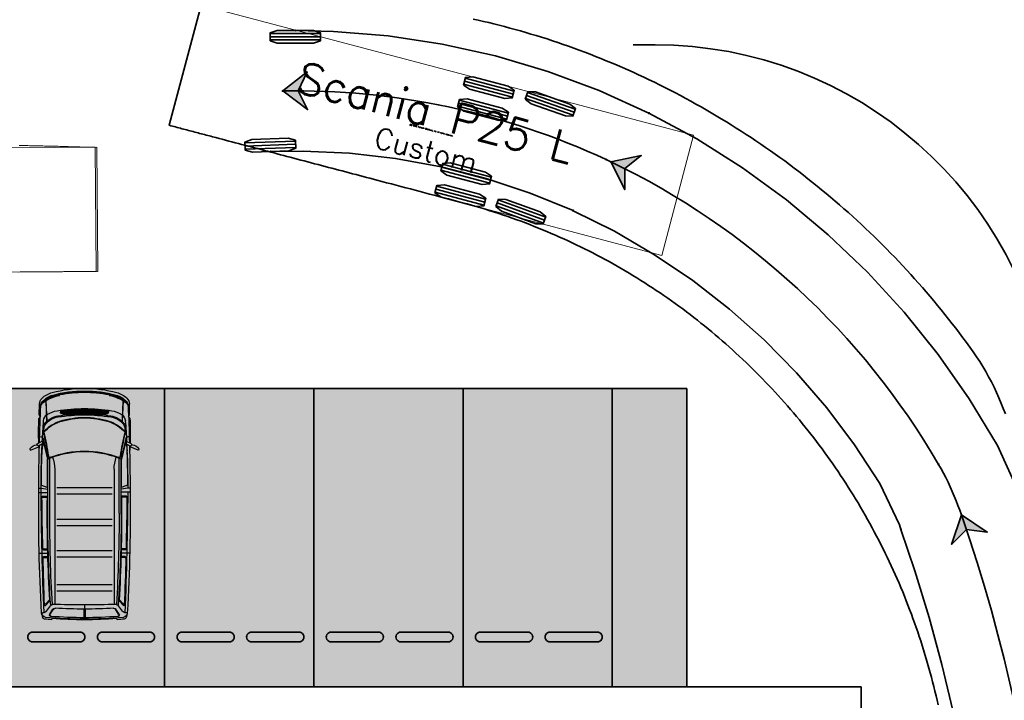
# Model space of a CAD drawing. Header units: metres. Extents: x -173 to 224, y -225 to 46.
# Tile 39 of 42: x 58 to 78, y 11 to 25. Entities that reach past the tile are written whole.
import ezdxf
from ezdxf import colors
from ezdxf.entities.mleader import LeaderData, LeaderLine
from ezdxf.enums import TextEntityAlignment as Align
from ezdxf.math import Vec2, Vec3

# ---------------------------------------------------------------- set-up
doc = ezdxf.new("R2010")
doc.units = ezdxf.units.M
doc.layers.get('0').update_dxf_attribs({"lineweight": 25})
doc.layers.get('Defpoints').update_dxf_attribs({"color": 40, "lineweight": 25})
for name, color, linetype, lineweight in [('N-WE-VH-KANTVERHARDING-G', 210, 'Continuous', 35), ('X-XX-AL-AANKLEDING-S', 7, 'Continuous', 25), ('X-XX-AL-M', 7, 'Continuous', 18), ('X-XX-AL-M-250', 7, 'Continuous', 18), ('X-XX-AL-T25', 7, 'Continuous', 25)]:
    doc.layers.add(name, color=color, linetype=linetype, lineweight=lineweight)
doc.styles.add('NLCS-ISO-M250-T25', font='NLCS-ISO.ttf', dxfattribs={"height": 0.625})
doc.styles.add('TSText', font='Simplex.shx')
doc.dimstyles.new('NLCS-M250-T25-PIJL_L2_H4', dxfattribs={"dimscale": 0.25, "dimtxt": 2.5, "dimasz": 2.5, "dimexe": 2, "dimexo": 2, "dimgap": 0.7, "dimtad": 1, "dimzin": 0, "dimdsep": 46, "dimtxsty": 'NLCS-ISO-M250-T25', "dimcen": 0, "dimdle": 2, "dimclrd": 256, "dimclre": 256, "dimclrt": 256, "dimadec": 4, "dimazin": 0, "dimtfac": 1, "dimtdec": 3, "dimtofl": 0, "dimtmove": 0, "dimatfit": 3, "dimfxl": 2, "dimfxlon": 1, "dimtfillclr": 256, "dimtolj": 1, "dimtzin": 0, "dimlwd": -1, "dimlwe": -1, "dimarcsym": 0})

# ---------------------------------------------------------------- blocks, each defined once
blk = doc.blocks.new('*D84')
at = {"layer": 'Defpoints', "color": 0, "transparency": 16777216}
for p in [(44.108, 28.323), (44.108, -26.654), (87.42, -26.654)]:
    blk.add_point(p, dxfattribs=at)
at = {"layer": 'X-XX-AL-M', "transparency": 16777216}
for p, q in [((86.92, 28.323), (87.92, 28.323)), ((87.42, 27.698), (87.42, -26.029)), ((86.92, -26.654), (87.92, -26.654))]:
    blk.add_line(p, q, dxfattribs=at)
for points in [[(87.316, 27.698), (87.524, 27.698), (87.42, 28.323)], [(87.316, -26.029), (87.524, -26.029), (87.42, -26.654)]]:
    blk.add_solid(points, dxfattribs=at)
at = {"layer": 'X-XX-AL-M', "transparency": 16777216, "insert": (86.932, 0.834), "char_height": 0.625, "attachment_point": 5, "rotation": 90, "style": 'NLCS-ISO-M250-T25'}
blk.add_mtext('\\A1;54.98', dxfattribs=at)
blk = doc.blocks.new('*U247')
at = {"layer": 'N-WE-VH-KANTVERHARDING-G', "color": 2, "linetype": 'Continuous', "lineweight": 0, "ltscale": 0.3048, "transparency": 33554687}
blk.add_circle((0, 0), 0.0127, dxfattribs=at)
blk = doc.blocks.new('*U250')
at = {"layer": 'N-WE-VH-KANTVERHARDING-G', "color": 2, "linetype": 'Continuous', "lineweight": 0, "ltscale": 0.3048, "transparency": 33554687}
blk.add_circle((0, 0), 0.0127, dxfattribs=at)
blk = doc.blocks.new('*U251')
at = {"layer": 'N-WE-VH-KANTVERHARDING-G', "color": 2, "linetype": 'Continuous', "lineweight": 0, "ltscale": 0.3048, "transparency": 33554687}
blk.add_circle((0, 0), 0.0127, dxfattribs=at)
blk = doc.blocks.new('*U253')
at = {"layer": 'N-WE-VH-KANTVERHARDING-G', "color": 2, "linetype": 'Continuous', "lineweight": 0, "ltscale": 0.3048, "transparency": 33554687}
blk.add_circle((0, 0), 0.0127, dxfattribs=at)
blk = doc.blocks.new('*U254')
at = {"layer": 'N-WE-VH-KANTVERHARDING-G', "color": 2, "linetype": 'Continuous', "lineweight": 0, "ltscale": 0.3048, "transparency": 33554687}
blk.add_circle((0, 0), 0.0127, dxfattribs=at)
blk = doc.blocks.new('*U255')
at = {"layer": 'N-WE-VH-KANTVERHARDING-G', "color": 2, "linetype": 'Continuous', "lineweight": 0, "ltscale": 0.3048, "transparency": 33554687}
blk.add_circle((0, 0), 0.0127, dxfattribs=at)
blk = doc.blocks.new('*U256')
at = {"layer": 'N-WE-VH-KANTVERHARDING-G', "color": 2, "linetype": 'Continuous', "lineweight": 0, "ltscale": 0.3048, "transparency": 33554687}
blk.add_circle((0, 0), 0.0127, dxfattribs=at)
blk = doc.blocks.new('*U257')
at = {"layer": 'N-WE-VH-KANTVERHARDING-G', "color": 2, "linetype": 'Continuous', "lineweight": 0, "ltscale": 0.3048, "transparency": 33554687}
blk.add_circle((0, 0), 0.0127, dxfattribs=at)
blk = doc.blocks.new('*U258')
at = {"layer": 'N-WE-VH-KANTVERHARDING-G', "color": 3, "linetype": 'Continuous', "ltscale": 0.3048, "transparency": 33554687, "flags": 128}
for points in [[(71.903, 18.242), (71.833, 18.303), (71.763, 18.363), (71.692, 18.424), (71.621, 18.483), (71.55, 18.542), (71.478, 18.601), (71.406, 18.659), (71.333, 18.717), (71.26, 18.774), (71.187, 18.83), (71.113, 18.886), (71.039, 18.942), (70.964, 18.997), (70.889, 19.051), (70.814, 19.105), (70.738, 19.159), (70.662, 19.211), (70.585, 19.264), (70.508, 19.316), (70.431, 19.367), (70.353, 19.417), (70.275, 19.468), (70.197, 19.517), (70.118, 19.566), (70.039, 19.615), (69.96, 19.663), (69.88, 19.71), (69.8, 19.757), (69.72, 19.803), (69.639, 19.849), (69.558, 19.894), (69.477, 19.938), (69.395, 19.982), (69.314, 20.025), (69.232, 20.068), (69.149, 20.11), (69.066, 20.152), (68.984, 20.193), (68.9, 20.233), (68.817, 20.273), (68.733, 20.312), (68.649, 20.35), (68.564, 20.389), (68.48, 20.426), (68.394, 20.463), (68.309, 20.499), (68.223, 20.535), (68.137, 20.57), (68.051, 20.604), (67.964, 20.638), (67.876, 20.672), (67.789, 20.705), (67.701, 20.737), (67.612, 20.769), (67.523, 20.8), (67.434, 20.831), (67.344, 20.861), (67.254, 20.89), (67.163, 20.919), (67.072, 20.947), (66.981, 20.975), (66.889, 21.002), (66.796, 21.028), (66.703, 21.054), (66.61, 21.079), (66.516, 21.104), (66.422, 21.129), (66.328, 21.154), (66.234, 21.179), (66.139, 21.204), (66.044, 21.229), (65.949, 21.254), (65.854, 21.279), (65.759, 21.304), (65.663, 21.33), (65.567, 21.355), (65.471, 21.38), (65.375, 21.406), (65.278, 21.431), (65.182, 21.457), (65.085, 21.482), (64.988, 21.508), (64.89, 21.534), (64.821, 21.552), (64.751, 21.57), (64.682, 21.589), (64.612, 21.607), (64.543, 21.625), (64.474, 21.644), (64.404, 21.662), (64.335, 21.68), (64.265, 21.699), (64.196, 21.717), (64.126, 21.735), (64.057, 21.754), (63.987, 21.772), (63.918, 21.79), (63.848, 21.809), (63.779, 21.827), (63.709, 21.846), (63.639, 21.864), (63.57, 21.882), (63.5, 21.901), (63.43, 21.919), (63.36, 21.938), (63.291, 21.956), (63.221, 21.975), (63.151, 21.993), (63.081, 22.011), (63.018, 22.028), (62.953, 22.045), (62.888, 22.062), (62.823, 22.08), (62.758, 22.097), (62.693, 22.114), (62.628, 22.131), (62.563, 22.148), (62.497, 22.166), (62.432, 22.183), (62.367, 22.2), (62.302, 22.217), (62.237, 22.234), (62.172, 22.251), (62.107, 22.269), (62.043, 22.286), (61.978, 22.303), (61.913, 22.32), (61.848, 22.337), (61.783, 22.354), (61.718, 22.371), (61.653, 22.389), (61.621, 22.397), (61.588, 22.406), (61.555, 22.414), (61.523, 22.423), (61.49, 22.432), (61.458, 22.44), (61.425, 22.449), (61.393, 22.457), (61.36, 22.466), (61.328, 22.474), (61.295, 22.483), (61.263, 22.492), (61.231, 22.5), (61.198, 22.509), (61.166, 22.517), (61.134, 22.526), (61.101, 22.534), (61.069, 22.543), (61.037, 22.551), (61.005, 22.56), (60.973, 22.568), (60.941, 22.577), (60.909, 22.585), (60.877, 22.594), (60.845, 22.602), (60.813, 22.61), (60.781, 22.619), (60.749, 22.627), (60.717, 22.636), (61.356, 25.053)], [(66.824, 24.773), (66.929, 24.749), (67.034, 24.725), (67.139, 24.7), (67.244, 24.674), (67.35, 24.648), (67.456, 24.62), (67.562, 24.592), (67.668, 24.563), (67.775, 24.534), (67.882, 24.503), (67.989, 24.471), (68.096, 24.439), (68.203, 24.406), (68.311, 24.372), (68.419, 24.337), (68.527, 24.301), (68.635, 24.264), (68.744, 24.227), (68.852, 24.188), (68.96, 24.147), (69.069, 24.107), (69.177, 24.065), (69.285, 24.022), (69.394, 23.979), (69.502, 23.935), (69.61, 23.889), (69.718, 23.844), (69.826, 23.797), (69.934, 23.749), (70.041, 23.701), (70.149, 23.652), (70.256, 23.602), (70.362, 23.551), (70.469, 23.5), (70.575, 23.448), (70.68, 23.395), (70.786, 23.341), (70.891, 23.287), (70.995, 23.232), (71.099, 23.176), (71.203, 23.12), (71.306, 23.063), (71.409, 23.005), (71.511, 22.946), (71.613, 22.887), (71.714, 22.827), (71.815, 22.767), (71.916, 22.706), (72.016, 22.644), (72.116, 22.581), (72.215, 22.518), (72.314, 22.454), (72.412, 22.389), (72.51, 22.324), (72.608, 22.258), (72.705, 22.191), (72.802, 22.124), (72.898, 22.056), (72.993, 21.987), (73.089, 21.918), (73.183, 21.848), (73.278, 21.777), (73.371, 21.706), (73.465, 21.634), (73.557, 21.561), (73.649, 21.488), (73.741, 21.414), (73.832, 21.34), (73.923, 21.265), (74.013, 21.189), (74.103, 21.113), (74.192, 21.036), (74.281, 20.958), (74.369, 20.88), (74.456, 20.801), (74.543, 20.722), (74.63, 20.642), (74.716, 20.561), (74.801, 20.48), (74.886, 20.398), (74.97, 20.316), (75.053, 20.233), (75.137, 20.15), (75.219, 20.065), (75.301, 19.981), (75.382, 19.896), (75.463, 19.81), (75.543, 19.724), (75.622, 19.637), (75.701, 19.549), (75.78, 19.461), (75.857, 19.373), (75.934, 19.284), (76.011, 19.194), (76.087, 19.104), (76.162, 19.014), (76.237, 18.922), (76.311, 18.831), (76.384, 18.739), (76.457, 18.646), (76.529, 18.553), (76.6, 18.459), (76.671, 18.365), (76.741, 18.271), (76.81, 18.175), (76.879, 18.08), (76.946, 17.983), (77.01, 17.884), (77.072, 17.784), (77.132, 17.682), (77.189, 17.579), (77.245, 17.475), (77.297, 17.369), (77.347, 17.262), (77.395, 17.153), (77.441, 17.044), (77.483, 16.939), (77.526, 16.834)], [(76.175, 10.981), (76.153, 11.073), (76.131, 11.166), (76.109, 11.259), (76.086, 11.352), (76.062, 11.444), (76.038, 11.536), (76.014, 11.628), (75.988, 11.72), (75.962, 11.812), (75.936, 11.904), (75.909, 11.995), (75.881, 12.086), (75.852, 12.177), (75.823, 12.268), (75.793, 12.359), (75.763, 12.449), (75.732, 12.539), (75.7, 12.629), (75.668, 12.719), (75.635, 12.808), (75.601, 12.898), (75.567, 12.987), (75.532, 13.075), (75.497, 13.164), (75.461, 13.252), (75.424, 13.34), (75.387, 13.428), (75.349, 13.516), (75.31, 13.603), (75.271, 13.69), (75.231, 13.777), (75.191, 13.863), (75.15, 13.949), (75.108, 14.035), (75.066, 14.121), (75.023, 14.206), (74.98, 14.291), (74.936, 14.376), (74.891, 14.46), (74.846, 14.544), (74.8, 14.628), (74.754, 14.712), (74.707, 14.795), (74.659, 14.877), (74.611, 14.96), (74.563, 15.042), (74.513, 15.124), (74.463, 15.205), (74.414, 15.284), (74.365, 15.362), (74.315, 15.44), (74.264, 15.518), (74.213, 15.595), (74.162, 15.672), (74.109, 15.749), (74.057, 15.825), (74.003, 15.901), (73.95, 15.977), (73.895, 16.052), (73.841, 16.127), (73.785, 16.201), (73.73, 16.275), (73.673, 16.349), (73.616, 16.422), (73.559, 16.495), (73.501, 16.567), (73.443, 16.64), (73.384, 16.711), (73.325, 16.783), (73.265, 16.853), (73.205, 16.924), (73.144, 16.994), (73.083, 17.064), (73.021, 17.133), (72.959, 17.202), (72.897, 17.27), (72.834, 17.338), (72.77, 17.405), (72.706, 17.472), (72.641, 17.539), (72.577, 17.605), (72.511, 17.671), (72.445, 17.736), (72.379, 17.801), (72.312, 17.865), (72.245, 17.929), (72.177, 17.993), (72.109, 18.056), (72.041, 18.118), (71.972, 18.18), (71.903, 18.242)]]:
    blk.add_lwpolyline(points, dxfattribs=at)
blk = doc.blocks.new('*U262')
at = {"layer": 'N-WE-VH-KANTVERHARDING-G', "color": 254, "linetype": 'Continuous', "lineweight": 0, "ltscale": 0.3048, "transparency": 33554687}
blk.add_lwpolyline([(0, 1.25), (-10.24, 1.25), (-10.24, -1.25), (0, -1.25), (0, 1.25), (0, 1.25)], close=True, dxfattribs=at)
blk = doc.blocks.new('*U261')
at = {"layer": 'N-WE-VH-KANTVERHARDING-G', "color": 2, "linetype": 'Continuous', "ltscale": 0.3048, "transparency": 33554687}
for p, q in [((-0.254, 1.153), (0.762, 1.154)), ((-0.254, 1.09), (0.762, 1.09)), ((-0.254, 1.026), (0.762, 1.027)), ((3.67, 0.258), (4.652, -0.001)), ((3.637, 0.135), (4.619, -0.124)), ((3.653, 0.197), (4.636, -0.063)), ((3.553, -0.184), (4.535, -0.443)), ((4.882, -0.151), (5.84, -0.489)), ((4.903, -0.091), (5.861, -0.429)), ((4.924, -0.032), (5.882, -0.369)), ((3.52, -0.307), (4.503, -0.566)), ((3.537, -0.245), (4.519, -0.505)), ((-0.76, -1.045), (0.256, -1.008)), ((-0.757, -1.109), (0.258, -1.071)), ((-0.755, -1.172), (0.26, -1.135)), ((3.197, -1.533), (4.179, -1.792)), ((3.213, -1.471), (4.195, -1.731)), ((3.18, -1.594), (4.163, -1.854)), ((3.08, -1.975), (4.062, -2.234)), ((3.096, -1.913), (4.078, -2.173)), ((3.064, -2.036), (4.046, -2.296)), ((4.289, -2.31), (5.243, -2.659)), ((4.311, -2.251), (5.265, -2.6)), ((4.332, -2.191), (5.287, -2.54))]:
    blk.add_line(p, q, dxfattribs=at)
at = {"layer": 'N-WE-VH-KANTVERHARDING-G', "color": 254, "linetype": 'Continuous', "ltscale": 0.3048, "transparency": 33554687, "flags": 128}
for points in [[(-0.254, 1.011), (-0.254, 1.169), (-0.112, 1.217), (0.62, 1.217), (0.762, 1.169), (0.762, 1.011), (0.62, 0.963), (-0.111, 0.963)], [(3.633, 0.12), (3.674, 0.273), (3.823, 0.283), (4.531, 0.096), (4.656, 0.014), (4.615, -0.139), (4.466, -0.149), (3.758, 0.038)], [(3.516, -0.322), (3.557, -0.169), (3.707, -0.159), (4.414, -0.346), (4.539, -0.428), (4.499, -0.581), (4.349, -0.591), (3.642, -0.404)], [(4.877, -0.166), (4.929, -0.017), (5.079, -0.019), (5.769, -0.262), (5.888, -0.354), (5.835, -0.504), (5.685, -0.502), (4.995, -0.259)], [(-0.754, -1.188), (-0.76, -1.029), (-0.62, -0.976), (0.111, -0.949), (0.255, -0.992), (0.261, -1.15), (0.121, -1.203), (-0.61, -1.23)], [(3.176, -1.609), (3.217, -1.456), (3.367, -1.446), (4.074, -1.633), (4.199, -1.716), (4.159, -1.869), (4.009, -1.879), (3.302, -1.692)], [(3.06, -2.051), (3.1, -1.898), (3.25, -1.888), (3.957, -2.075), (4.082, -2.158), (4.042, -2.311), (3.892, -2.321), (3.185, -2.134)], [(4.283, -2.325), (4.338, -2.176), (4.488, -2.18), (5.175, -2.432), (5.292, -2.525), (5.238, -2.674), (5.088, -2.67), (4.401, -2.419)]]:
    blk.add_lwpolyline(points, close=True, dxfattribs=at)
at = {"layer": 'N-WE-VH-KANTVERHARDING-G', "rotation": 165.2069265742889}
blk.add_blockref('*U262', (-1.963, 0.518), dxfattribs=at)
at = {"layer": 'N-WE-VH-KANTVERHARDING-G', "color": 4, "transparency": 33554687, "style": 'TSText'}
for s, height, p in [('Scania P25 L', 0.625, (3.08, -0.438)), ('Custom', 0.4167, (2.881, -1.194)), ('(c) 2022 Transoft Solutions, Inc. All rights reserved.', 0.025, (2.988, -0.789))]:
    blk.add_text(s, height=height, rotation=345.2069, dxfattribs=at).set_placement(p, align=Align.MIDDLE_CENTER)
blk = doc.blocks.new('*U276')
at = {"layer": 'N-WE-VH-KANTVERHARDING-G', "color": 6, "linetype": 'Continuous', "lineweight": 0, "ltscale": 0.3048, "transparency": 33554687}
blk.add_circle((0, 0), 0.0127, dxfattribs=at)
blk = doc.blocks.new('*U277')
at = {"layer": 'N-WE-VH-KANTVERHARDING-G', "transparency": 33554687}
blk.add_hatch(color=4, dxfattribs=at).paths.add_polyline_path([(0, 0), (-0.197, -0.593), (0.102, -0.295), (0.522, -0.344)])
at = {"layer": 'N-WE-VH-KANTVERHARDING-G', "color": 4, "linetype": 'Continuous', "ltscale": 0.3048, "transparency": 33554687, "flags": 128}
blk.add_lwpolyline([(0, 0), (-0.197, -0.593), (0.102, -0.295), (0.522, -0.344)], close=True, dxfattribs=at)
blk = doc.blocks.new('*U278')
at = {"layer": 'N-WE-VH-KANTVERHARDING-G', "color": 6, "linetype": 'Continuous', "lineweight": 0, "ltscale": 0.3048, "transparency": 33554687}
blk.add_circle((0, 0), 0.0127, dxfattribs=at)
blk = doc.blocks.new('*U279')
at = {"layer": 'N-WE-VH-KANTVERHARDING-G', "color": 6, "linetype": 'Continuous', "lineweight": 0, "ltscale": 0.3048, "transparency": 33554687}
blk.add_circle((0, 0), 0.0127, dxfattribs=at)
blk = doc.blocks.new('*U280')
at = {"layer": 'N-WE-VH-KANTVERHARDING-G', "color": 6, "linetype": 'Continuous', "lineweight": 0, "ltscale": 0.3048, "transparency": 33554687}
blk.add_circle((0, 0), 0.0127, dxfattribs=at)
blk = doc.blocks.new('*U281')
at = {"layer": 'N-WE-VH-KANTVERHARDING-G', "color": 6, "linetype": 'Continuous', "lineweight": 0, "ltscale": 0.3048, "transparency": 33554687}
blk.add_circle((0, 0), 0.0127, dxfattribs=at)
blk = doc.blocks.new('*U282')
at = {"layer": 'N-WE-VH-KANTVERHARDING-G', "transparency": 33554687}
blk.add_hatch(color=4, dxfattribs=at).paths.add_polyline_path([(0, 0), (0.28, -0.559), (0.281, -0.136), (0.612, 0.126)])
at = {"layer": 'N-WE-VH-KANTVERHARDING-G', "color": 4, "linetype": 'Continuous', "ltscale": 0.3048, "transparency": 33554687, "flags": 128}
blk.add_lwpolyline([(0, 0), (0.28, -0.559), (0.281, -0.136), (0.612, 0.126)], close=True, dxfattribs=at)
blk = doc.blocks.new('*U283')
at = {"layer": 'N-WE-VH-KANTVERHARDING-G', "color": 6, "linetype": 'Continuous', "lineweight": 0, "ltscale": 0.3048, "transparency": 33554687}
blk.add_circle((0, 0), 0.0127, dxfattribs=at)
blk = doc.blocks.new('*U284')
at = {"layer": 'N-WE-VH-KANTVERHARDING-G', "color": 6, "linetype": 'Continuous', "lineweight": 0, "ltscale": 0.3048, "transparency": 33554687}
blk.add_circle((0, 0), 0.0127, dxfattribs=at)
blk = doc.blocks.new('*U285')
at = {"layer": 'N-WE-VH-KANTVERHARDING-G', "color": 6, "linetype": 'Continuous', "lineweight": 0, "ltscale": 0.3048, "transparency": 33554687}
blk.add_circle((0, 0), 0.0127, dxfattribs=at)
blk = doc.blocks.new('*U286')
at = {"layer": 'N-WE-VH-KANTVERHARDING-G', "color": 6, "linetype": 'Continuous', "lineweight": 0, "ltscale": 0.3048, "transparency": 33554687}
blk.add_circle((0, 0), 0.0127, dxfattribs=at)
blk = doc.blocks.new('*U287')
at = {"layer": 'N-WE-VH-KANTVERHARDING-G', "transparency": 33554687}
blk.add_hatch(color=4, dxfattribs=at).paths.add_polyline_path([(0, 0), (0.501, -0.374), (0.312, 0.004), (0.49, 0.387)])
at = {"layer": 'N-WE-VH-KANTVERHARDING-G', "color": 4, "linetype": 'Continuous', "ltscale": 0.3048, "transparency": 33554687, "flags": 128}
blk.add_lwpolyline([(0, 0), (0.501, -0.374), (0.312, 0.004), (0.49, 0.387)], close=True, dxfattribs=at)
blk = doc.blocks.new('*U237')
at = {"layer": 'N-WE-VH-KANTVERHARDING-G', "color": 2, "linetype": 'Continuous', "ltscale": 0.3048, "transparency": 33554687, "flags": 128}
for points in [[(70.361, 22.881), (69.359, 23.336), (68.329, 23.719), (67.276, 24.031), (66.203, 24.27), (65.116, 24.435), (64.021, 24.525), (63.252, 24.543)], [(77.855, 15.091), (77.82, 15.192), (77.367, 16.199), (76.8, 17.134), (76.175, 18.028), (75.491, 18.879), (74.753, 19.683), (73.963, 20.436), (73.125, 21.136), (72.243, 21.778), (71.32, 22.361), (70.36, 22.882)], [(68.834, 20.92), (67.973, 21.274), (67.087, 21.567), (66.183, 21.8), (65.265, 21.969), (64.338, 22.075), (63.406, 22.118), (62.753, 22.11)], [(75.427, 14.509), (75.395, 14.599), (75.001, 15.431), (74.494, 16.208), (73.934, 16.952), (73.327, 17.658), (72.674, 18.322), (71.978, 18.941), (71.243, 19.513), (70.472, 20.034), (69.668, 20.504), (68.835, 20.919)], [(76.739, -3.787), (76.733, -3.698), (76.691, -2.77), (76.705, -1.814), (76.8, -0.829), (76.941, 0.143), (77.053, 1.115), (77.133, 2.09), (77.183, 3.067), (77.202, 4.045), (77.19, 5.023), (77.147, 6.001), (77.074, 6.976), (76.97, 7.949), (76.835, 8.918), (76.67, 9.883), (76.474, 10.841), (76.249, 11.793), (75.993, 12.738), (75.708, 13.674), (75.427, 14.508)]]:
    blk.add_lwpolyline(points, dxfattribs=at)
at = {"layer": 'N-WE-VH-KANTVERHARDING-G', "color": 6, "linetype": 'Continuous', "ltscale": 0.3048, "transparency": 33554687, "flags": 128}
for points in [[(69.594, 21.902), (69.502, 21.946)], [(76.64, 14.801), (76.607, 14.897), (76.572, 14.992), (76.535, 15.087), (76.497, 15.181), (76.457, 15.274), (76.416, 15.367), (76.372, 15.459), (76.327, 15.55), (76.281, 15.641), (76.232, 15.73), (76.182, 15.818)]]:
    blk.add_lwpolyline(points, dxfattribs=at)
at = {"layer": 'N-WE-VH-KANTVERHARDING-G', "color": 6, "linetype": 'Continuous', "ltscale": 0.3048, "transparency": 33554687}
for centre, radius, start, end in [((63.255, 8.52), 14.809, 65.0483, 90.9955), ((62.979, 8.13), 15.278, 30.2123, 64.3469), ((46.134, 4.157), 32.31, 350.7226, 19.2337)]:
    blk.add_arc(centre, radius, start, end, dxfattribs=at)
at = {"layer": 'N-WE-VH-KANTVERHARDING-G'}
for name, p in [('*U258', (0, 0)), ('*U261', (62.998, 23.326)), ('*U257', (63.252, 24.543)), ('*U287', (62.998, 23.326)), ('*U253', (70.36, 22.882)), ('*U256', (70.361, 22.881)), ('*U255', (62.753, 22.11)), ('*U282', (69.594, 21.902)), ('*U254', (68.834, 20.92)), ('*U251', (68.835, 20.919)), ('*U277', (76.64, 14.801)), ('*U247', (75.427, 14.508)), ('*U250', (75.427, 14.509))]:
    blk.add_blockref(name, p, dxfattribs=at)
for name, p, rotation in [('*U286', (62.998, 23.326), 180.9954942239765), ('*U284', (69.502, 21.946), 154.3656022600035), ('*U285', (69.502, 21.946), 155.0482701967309), ('*U281', (69.594, 21.902), 154.3468992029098), ('*U283', (69.594, 21.902), 154.1750937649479), ('*U279', (76.182, 15.818), 119.5386220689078), ('*U280', (76.182, 15.818), 120.2123193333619), ('*U276', (76.64, 14.801), 109.2337496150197), ('*U278', (76.64, 14.801), 109.143053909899)]:
    blk.add_blockref(name, p, dxfattribs=dict(at, rotation=rotation))
blk = doc.blocks.new('SAL-AANKLEDING_BUSJE1_BOVENAANZICHT')
for p, q in [((1.245, 1.083), (1.18, 0.919)), ((1.228, 1.092), (1.242, 1.089)), ((0.261, 0.795), (0.239, 0.803)), ((0.272, 0.811), (0.255, 0.82)), ((0.282, 0.827), (0.272, 0.834)), ((0.294, 0.841), (0.288, 0.847)), ((0.308, 0.853), (0.306, 0.857)), ((0.531, 0.908), (0.318, 0.904)), ((0.576, 0.889), (0.531, 0.908)), ((0.576, 0.889), (0.607, 0.915)), ((0.972, 0.904), (0.973, 0.878)), ((1.011, 0.832), (1.427, 0.736)), ((1.055, 0.83), (1.065, 0.84)), ((1.055, 0.83), (1.125, 0.83)), ((1.065, 0.84), (1.105, 0.923)), ((1.065, 0.84), (1.115, 0.84)), ((1.105, 0.923), (1.138, 0.961)), ((1.115, 0.84), (1.166, 0.923)), ((1.125, 0.83), (1.115, 0.84)), ((1.145, 0.944), (1.172, 0.917)), ((1.146, 0.81), (1.428, 0.745)), ((1.148, 0.843), (1.259, 0.857)), ((1.951, 0.865), (1.987, 0.758)), ((2.007, 0.917), (2.007, 0.873)), ((2.007, 0.873), (2.031, 0.736)), ((2.096, 0.918), (2.096, 0.736)), ((2.17, 0.844), (2.17, 0.755)), ((2.19, 0.844), (2.19, 0.756)), ((3.225, 0.826), (3.225, 0.75)), ((3.245, 0.826), (3.245, 0.749)), ((3.315, 0.91), (3.315, 0.726)), ((3.385, 0.822), (3.385, 0.745)), ((3.405, 0.821), (3.405, 0.744)), ((4.518, 0.862), (4.517, 0.835)), ((4.538, 0.859), (4.607, 0.84)), ((0.168, 0.6), (0.137, 0.6)), ((0.178, 0.63), (0.145, 0.63)), ((0.19, 0.66), (0.154, 0.66)), ((0.203, 0.69), (0.166, 0.69)), ((0.218, 0.72), (0.18, 0.72)), ((0.234, 0.75), (0.198, 0.75)), ((0.202, 0.773), (0.247, 0.773)), ((0.25, 0.778), (0.222, 0.783)), ((0.247, 0.773), (0.662, 0.756)), ((0.25, 0.778), (0.667, 0.761)), ((0.662, 0.756), (0.691, 0.756)), ((0.667, 0.761), (0.697, 0.761)), ((2.514, 0.698), (1.399, 0.698)), ((1.427, 0.736), (1.4, 0.694)), ((2.532, 0.736), (1.427, 0.736)), ((1.978, 0.745), (1.428, 0.745)), ((1.625, 0.598), (4.335, 0.598)), ((4.341, 0.786), (4.247, 0.699)), ((4.369, 0.785), (4.275, 0.698)), ((4.479, 0.765), (4.371, 0.685)), ((4.543, 0.697), (4.444, 0.634)), ((4.544, 0.686), (4.444, 0.623)), ((4.654, 0.658), (4.63, 0.649)), ((0.133, 0.495), (0.112, 0.495)), ((0.144, 0.51), (0.115, 0.51)), ((0.15, 0.54), (0.122, 0.54)), ((0.127, 0.488), (0.142, 0.505)), ((0.158, 0.57), (0.129, 0.57)), ((0.441, 0.483), (0.478, 0.483)), ((1.997, 0.558), (1.997, -0.558)), ((2.124, 0.558), (2.124, -0.558)), ((2.631, 0.558), (2.631, -0.558)), ((2.758, 0.558), (2.758, -0.558)), ((3.264, 0.558), (3.264, -0.558)), ((3.391, 0.558), (3.391, -0.558)), ((3.944, 0.558), (3.944, -0.558)), ((4.07, 0.558), (4.07, -0.558)), ((0.472, 0.331), (0.497, 0.331)), ((0.472, 0.321), (0.496, 0.321)), ((4.44, 0.013), (4.613, 0.013)), ((4.354, -0.003), (4.655, -0.003)), ((4.44, -0.013), (4.613, -0.013)), ((0.472, -0.321), (0.496, -0.321)), ((0.472, -0.331), (0.497, -0.331)), ((0.133, -0.495), (0.112, -0.495)), ((0.147, -0.525), (0.119, -0.525)), ((0.154, -0.555), (0.126, -0.555)), ((0.127, -0.488), (0.142, -0.505)), ((0.163, -0.585), (0.133, -0.585)), ((0.441, -0.483), (0.478, -0.483)), ((0.173, -0.615), (0.141, -0.615)), ((0.184, -0.645), (0.149, -0.645)), ((0.196, -0.675), (0.159, -0.675)), ((0.21, -0.705), (0.173, -0.705)), ((0.225, -0.735), (0.189, -0.735)), ((0.202, -0.773), (0.247, -0.773)), ((0.242, -0.765), (0.208, -0.765)), ((0.25, -0.778), (0.222, -0.783)), ((0.247, -0.773), (0.662, -0.756)), ((0.25, -0.778), (0.667, -0.761)), ((0.662, -0.756), (0.691, -0.756)), ((0.667, -0.761), (0.697, -0.761)), ((1.011, -0.832), (1.427, -0.736)), ((1.146, -0.81), (1.428, -0.745)), ((2.514, -0.698), (1.399, -0.698)), ((1.427, -0.736), (1.4, -0.694)), ((2.532, -0.736), (1.427, -0.736)), ((1.978, -0.745), (1.428, -0.745)), ((1.625, -0.598), (4.335, -0.598)), ((1.951, -0.865), (1.987, -0.758)), ((2.007, -0.873), (2.031, -0.736)), ((2.086, -0.918), (2.086, -0.736)), ((2.17, -0.844), (2.17, -0.755)), ((2.19, -0.844), (2.19, -0.756)), ((3.225, -0.826), (3.225, -0.75)), ((3.245, -0.826), (3.245, -0.749)), ((3.315, -0.91), (3.315, -0.726)), ((3.385, -0.822), (3.385, -0.745)), ((3.405, -0.821), (3.405, -0.744)), ((4.341, -0.786), (4.247, -0.699)), ((4.369, -0.785), (4.275, -0.698)), ((4.479, -0.765), (4.371, -0.685)), ((4.544, -0.686), (4.444, -0.623)), ((4.543, -0.697), (4.444, -0.634)), ((4.654, -0.658), (4.63, -0.649)), ((0.261, -0.795), (0.239, -0.803)), ((0.272, -0.811), (0.255, -0.82)), ((0.282, -0.827), (0.272, -0.834)), ((0.294, -0.841), (0.288, -0.847)), ((0.531, -0.908), (0.318, -0.904)), ((0.576, -0.889), (0.531, -0.908)), ((0.576, -0.889), (0.607, -0.915)), ((0.972, -0.904), (0.973, -0.878)), ((1.055, -0.83), (1.125, -0.83)), ((1.055, -0.83), (1.065, -0.84)), ((1.065, -0.84), (1.115, -0.84)), ((1.065, -0.84), (1.105, -0.923)), ((1.105, -0.923), (1.138, -0.961)), ((1.125, -0.83), (1.115, -0.84)), ((1.115, -0.84), (1.166, -0.923)), ((1.145, -0.944), (1.172, -0.917)), ((1.148, -0.843), (1.259, -0.857)), ((1.245, -1.083), (1.18, -0.919)), ((2.007, -0.917), (2.007, -0.873)), ((4.518, -0.862), (4.517, -0.835)), ((4.538, -0.859), (4.607, -0.84)), ((1.228, -1.092), (1.242, -1.089))]:
    blk.add_line(p, q)
for centre, radius, start, end in [((1.304, 0.952), 0.166, 124.8232, 175.9655), ((1.223, 1.068), 0.025, 78.2317, 124.8232), ((1.241, 1.085), 0.005, 338.3214, 78.2317), ((0.542, 0.525), 0.474, 136.4036, 164.6637), ((0.542, 0.525), 0.421, 130.8299, 164.6637), ((0.963, 0.339), 0.837, 144.4097, 168.6078), ((0.542, 0.525), 0.411, 130.8299, 164.6637), ((0.322, 0.735), 0.169, 91.0475, 136.4036), ((0.463, 0.627), 0.274, 120.5898, 147.8757), ((0.359, 0.737), 0.141, 92.7276, 130.8299), ((0.359, 0.737), 0.131, 105.9019, 130.8299), ((0.385, 0.753), 0.127, 92.6829, 144.4097), ((2.032, -34.96), 35.877, 91.4945, 92.6833), ((0.667, 0.653), 0.17, 94.2506, 148.7493), ((0.977, 0.464), 0.429, 129.942, 170.7928), ((0.881, -5.744), 6.665, 88.1015, 92.3558), ((1.976, -16.966), 17.837, 92.9152, 94.2506), ((1.4, 0.249), 0.778, 133.2969, 161.8703), ((1.4, 0.249), 0.768, 132.3652, 161.8703), ((0.81, 0.664), 0.169, 93.7842, 129.942), ((0.81, 0.664), 0.148, 93.7842, 129.942), ((1.976, -16.966), 17.816, 93.4035, 93.7842), ((2.486, 7.768), 7.134, 257.0078, 260.9401), ((2.486, 7.768), 7.124, 257.2886, 260.9401), ((1.022, 0.88), 0.0493, 182.3271, 257.0686), ((1.976, -16.966), 17.837, 89.646, 92.7459), ((1.15, 0.826), 0.0169, 97.1924, 257.0686), ((1.163, 0.962), 0.025, 175.9655, 224.5149), ((2.032, -34.96), 35.877, 90.0401, 91.3997), ((0.881, -5.744), 6.665, 86.8563, 87.5969), ((1.175, 0.921), 0.005, 224.5149, 338.3214), ((1.976, -16.966), 17.832, 90.1276, 92.4944), ((1.941, 0.862), 0.00986, 18.7573, 90.1117), ((2.459, -35.697), 36.617, 86.7752, 90.7081), ((1.31, -80.854), 81.729, 87.75398, 89.45547), ((2.18, 0.844), 0.01, 89.3897, 180), ((1.31, -80.854), 81.713, 88.6497, 89.38966), ((2.2, 0.844), 0.01, 89.3756, 180), ((3.215, 0.826), 0.01, 0, 88.6637), ((3.235, 0.826), 0.01, 0, 88.6497), ((3.395, 0.822), 0.01, 88.5375, 180), ((1.31, -80.854), 81.713, 87.85832, 88.53747), ((3.415, 0.821), 0.01, 88.5234, 180), ((4.334, 0.793), 0.00932, 312.8431, 87.8785), ((4.363, 0.792), 0.00932, 312.8431, 87.8583), ((4.424, 0.84), 0.0932, 306.4495, 356.726), ((4.514, 0.769), 0.0932, 5.5443, 86.7752), ((4.595, 0.795), 0.0466, 5.6795, 74.973), ((-3.232, 0.017), 7.912, 4.6464, 5.6795), ((2.523, 0), 2.523, 165.0599, 180.0017), ((2.523, 0), 2.47, 165.0686, 180.0017), ((2.523, 0), 2.46, 165.0703, 180.0018), ((0.795, 0.353), 0.693, 143.0236, 168.0832), ((0.815, 0.449), 0.678, 151.768, 174.938), ((0.977, 0.464), 0.533, 148.7493, 170.7928), ((0.977, 0.464), 0.408, 129.942, 170.7928), ((3.164, 0), 1.902, 159.0677, 180.0044), ((3.164, 0), 1.892, 159.0705, 180.0045), ((1.358, 0.691), 0.0323, 338.5454, 80.9401), ((1.358, 0.691), 0.0423, 338.5454, 80.9401), ((1.625, 1.302), 0.704, 249.9487, 270), ((1.978, 0.755), 0.00986, 270, 18.7573), ((2.532, -28.027), 28.775, 88.4416, 90.7016), ((2.514, -31.846), 32.543, 86.7697, 90), ((2.532, -28.027), 28.764, 86.3513, 90), ((3.215, 0.75), 0.01, 268.6413, 0), ((3.235, 0.749), 0.01, 268.6014, 0), ((2.532, -28.027), 28.775, 86.5429, 88.4316), ((3.395, 0.745), 0.01, 180, 268.2828), ((3.415, 0.744), 0.01, 180, 268.243), ((4.24, 0.706), 0.00932, 266.5983, 312.8431), ((4.268, 0.705), 0.01, 266.5429, 312.8431), ((4.404, 0.64), 0.0559, 126.4495, 181.1717), ((-27.743, 0), 32.097, 360, 1.1404), ((4.469, 0.595), 0.047, 122.4432, 183.6332), ((4.47, 0.583), 0.047, 122.4432, 183.5614), ((4.558, 0.674), 0.028, 4.8193, 122.4432), ((4.559, 0.663), 0.028, 4.7366, 122.4432), ((-3.642, 0), 8.256, 359.9999, 4.6979), ((-3.588, 0), 8.232, 359.9999, 5.4229), ((-3.663, 0), 8.318, 360, 4.4752), ((2.561, 0), 2.488, 168.5272, 180.001), ((2.563, 0), 2.485, 168.664, 180.001), ((3.952, 0), 3.544, 171.0771, 180.0004), ((3.983, 0), 3.559, 172.2081, 180.0003), ((3.982, 0), 3.541, 172.1689, 180.0003), ((3.982, 0), 3.524, 172.1635, 180.0003), ((0.478, 0.443), 0.04, 352.5633, 90), ((3.737, 0.017), 3.263, 171.9974, 174.4787), ((4.005, 0), 3.515, 172.8525, 180.0003), ((3.953, 0), 3.441, 171.0859, 180.0005), ((3.953, 0), 3.419, 171.0878, 180.0005), ((2.218, 0), 1.633, 162.4862, 180.0037), ((2.218, 0), 1.623, 162.4902, 180.0037), ((-5.176, 0), 9.616, 360, 3.5285), ((4.113, 0), 3.639, 174.9387, 180.0001), ((2.523, 0), 2.523, 179.9983, 194.9401), ((2.523, 0), 2.47, 179.9983, 194.9314), ((2.523, 0), 2.46, 179.9982, 194.9297), ((2.561, 0), 2.488, 179.999, 191.4728), ((2.563, 0), 2.485, 179.999, 191.336), ((3.952, 0), 3.544, 179.9996, 188.9229), ((3.983, 0), 3.559, 179.9997, 187.7919), ((3.982, 0), 3.541, 179.9997, 187.8311), ((3.982, 0), 3.524, 179.9997, 187.8365), ((4.113, 0), 3.639, 179.9999, 185.0613), ((4.005, 0), 3.515, 179.9997, 187.1475), ((3.953, 0), 3.441, 179.9995, 188.9141), ((3.953, 0), 3.419, 179.9995, 188.9122), ((2.218, 0), 1.633, 179.9963, 197.5138), ((2.218, 0), 1.623, 179.9963, 197.5098), ((3.164, 0), 1.902, 179.9956, 200.9323), ((3.164, 0), 1.892, 179.9955, 200.9295), ((-5.176, 0), 9.616, 356.4715, 0), ((-3.642, 0), 8.256, 355.3021, 0.0001), ((-3.588, 0), 8.232, 354.5771, 0.0001), ((-27.743, 0), 32.097, 358.8596, 0), ((-3.663, 0), 8.318, 355.5248, 0), ((3.737, -0.017), 3.263, 185.5213, 188.0026), ((0.795, -0.353), 0.693, 191.9168, 216.9764), ((0.815, -0.449), 0.678, 185.062, 208.232), ((0.963, -0.339), 0.837, 191.3922, 215.5903), ((0.977, -0.464), 0.533, 189.2072, 211.2507), ((0.478, -0.443), 0.04, 270, 7.4367), ((0.977, -0.464), 0.429, 189.2072, 230.058), ((0.977, -0.464), 0.408, 189.2072, 230.058), ((1.4, -0.249), 0.778, 198.1297, 226.7031), ((1.4, -0.249), 0.768, 198.1297, 227.6348), ((4.469, -0.595), 0.047, 176.3668, 237.5568), ((4.47, -0.583), 0.047, 176.4386, 237.5568), ((0.542, -0.525), 0.474, 195.3363, 223.5964), ((0.542, -0.525), 0.421, 195.3363, 229.1701), ((0.542, -0.525), 0.411, 195.3363, 229.1701), ((0.463, -0.627), 0.274, 212.1243, 239.4102), ((0.667, -0.653), 0.17, 211.2507, 265.7494), ((0.81, -0.664), 0.148, 230.058, 266.2158), ((2.486, -7.768), 7.134, 99.0599, 102.9922), ((2.486, -7.768), 7.124, 99.0599, 102.7114), ((1.358, -0.691), 0.0323, 279.0599, 21.4546), ((1.358, -0.691), 0.0423, 279.0599, 21.4546), ((1.625, -1.302), 0.704, 90, 110.0513), ((1.978, -0.755), 0.00986, 341.2427, 90), ((2.532, 28.027), 28.775, 269.2984, 271.5584), ((2.514, 31.846), 32.543, 270, 273.2303), ((2.532, 28.027), 28.764, 270, 273.6487), ((3.215, -0.75), 0.01, 0, 91.3587), ((3.235, -0.749), 0.01, 0, 91.3986), ((2.532, 28.027), 28.775, 271.5684, 273.4571), ((3.395, -0.745), 0.01, 91.7172, 180), ((3.415, -0.744), 0.01, 91.757, 180), ((4.24, -0.706), 0.00932, 47.1569, 93.4017), ((4.268, -0.705), 0.01, 47.1569, 93.4571), ((4.334, -0.793), 0.00932, 272.1215, 47.1569), ((4.404, -0.64), 0.0559, 178.8283, 233.5505), ((4.363, -0.792), 0.00932, 272.1417, 47.1569), ((4.424, -0.84), 0.0932, 3.274, 53.5505), ((4.514, -0.769), 0.0932, 273.2248, 354.4557), ((4.558, -0.674), 0.028, 237.5568, 355.1807), ((4.559, -0.663), 0.028, 237.5568, 355.2634), ((-3.232, -0.017), 7.912, 354.3205, 355.3536), ((0.322, -0.735), 0.169, 223.5964, 268.9525), ((0.359, -0.737), 0.141, 229.1701, 267.2724), ((0.359, -0.737), 0.131, 229.1701, 254.0981), ((0.385, -0.753), 0.127, 215.5903, 267.3171), ((2.032, 34.96), 35.877, 267.3167, 268.5055), ((0.881, 5.744), 6.665, 267.6442, 271.8985), ((1.976, 16.966), 17.837, 265.7494, 267.0848), ((0.81, -0.664), 0.169, 230.058, 266.2158), ((1.976, 16.966), 17.816, 266.2158, 266.5965), ((1.022, -0.88), 0.0493, 102.9314, 177.6729), ((1.976, 16.966), 17.837, 267.2541, 270.0992), ((1.15, -0.826), 0.0169, 102.9314, 262.8076), ((1.163, -0.962), 0.025, 135.4851, 184.0345), ((1.304, -0.952), 0.166, 184.0345, 235.1768), ((2.032, 34.96), 35.877, 268.6003, 269.9599), ((0.881, 5.744), 6.665, 272.4031, 273.1437), ((1.175, -0.921), 0.005, 21.6786, 135.4851), ((1.976, 16.966), 17.832, 267.5056, 269.8724), ((1.941, -0.862), 0.00986, 269.8883, 341.2427), ((2.459, 35.697), 36.617, 269.2919, 273.2248), ((1.31, 80.854), 81.729, 270.54453, 272.24602), ((2.18, -0.844), 0.01, 180, 270.6103), ((1.31, 80.854), 81.713, 270.61034, 271.3503), ((2.2, -0.844), 0.01, 180, 270.6244), ((3.215, -0.826), 0.01, 271.3363, 0), ((3.235, -0.826), 0.01, 271.3503, 0), ((3.395, -0.822), 0.01, 180, 271.4625), ((1.31, 80.854), 81.713, 271.46253, 272.14168), ((3.415, -0.821), 0.01, 180, 271.4766), ((4.595, -0.795), 0.0466, 285.027, 354.3205), ((1.223, -1.068), 0.025, 235.1768, 281.7683), ((1.241, -1.085), 0.005, 281.7683, 21.6786)]:
    blk.add_arc(centre, radius, start, end)
blk = doc.blocks.new('*U446')
at = {"layer": 'X-XX-AL-M-250', "color": 3, "linetype": 'Continuous', "ltscale": 0.3048, "transparency": 33554687, "flags": 128}
for points in [[(59.34, 19.697), (59.306, 19.697), (59.272, 19.697), (59.238, 19.697), (59.204, 19.696), (59.171, 19.696), (59.137, 19.696), (59.103, 19.696), (59.069, 19.695), (59.035, 19.695), (59.001, 19.695), (58.967, 19.695), (58.934, 19.694), (58.9, 19.694), (58.866, 19.694), (58.832, 19.694), (58.798, 19.693), (58.764, 19.693), (58.73, 19.693), (58.696, 19.693), (58.663, 19.692), (58.629, 19.692), (58.595, 19.692), (58.561, 19.691), (58.527, 19.691), (58.493, 19.691), (58.459, 19.691), (58.426, 19.69), (58.392, 19.69), (58.358, 19.69), (58.324, 19.69), (58.29, 19.689), (58.256, 19.689), (58.222, 19.689), (58.189, 19.689), (58.155, 19.688), (58.121, 19.688), (58.087, 19.688), (58.053, 19.688), (58.019, 19.687), (57.985, 19.687), (57.951, 19.687), (57.918, 19.687), (57.884, 19.686), (57.85, 19.686), (57.816, 19.686), (57.782, 19.685)], [(57.796, 22.23), (57.83, 22.229), (57.864, 22.229), (57.898, 22.228), (57.932, 22.227), (57.966, 22.227), (58, 22.226), (58.034, 22.225), (58.067, 22.224), (58.101, 22.224), (58.135, 22.223), (58.169, 22.222), (58.203, 22.222), (58.237, 22.221), (58.271, 22.22), (58.305, 22.219), (58.338, 22.218), (58.372, 22.218), (58.406, 22.217), (58.44, 22.216), (58.474, 22.215), (58.508, 22.214), (58.542, 22.213), (58.576, 22.213), (58.609, 22.212), (58.643, 22.211), (58.677, 22.21), (58.711, 22.209), (58.745, 22.208), (58.779, 22.207), (58.813, 22.206), (58.847, 22.205), (58.88, 22.204), (58.914, 22.203), (58.948, 22.202), (58.982, 22.201), (59.016, 22.2), (59.05, 22.199), (59.084, 22.199), (59.118, 22.198), (59.151, 22.197), (59.185, 22.197), (59.219, 22.197), (59.253, 22.197), (59.287, 22.197), (59.321, 22.197), (59.34, 19.697)]]:
    blk.add_lwpolyline(points, dxfattribs=at)
blk = doc.blocks.new('*U448')
at = {"layer": 'X-XX-AL-M-250', "color": 254, "linetype": 'Continuous', "lineweight": 0, "ltscale": 0.3048, "transparency": 33554687}
blk.add_lwpolyline([(0, 1.25), (-10.24, 1.25), (-10.24, -1.25), (0, -1.25), (0, 1.25), (0, 1.25)], close=True, dxfattribs=at)
blk = doc.blocks.new('*U447')
at = {"layer": 'X-XX-AL-M-250', "color": 2, "linetype": 'Continuous', "ltscale": 0.3048, "transparency": 33554687}
for p, q in [((-0.517, 1.183), (0.499, 1.19)), ((3.473, 1.213), (4.489, 1.221)), ((4.743, 1.223), (5.759, 1.231)), ((-0.517, 1.119), (0.499, 1.127)), ((-0.516, 1.056), (0.5, 1.063)), ((3.473, 1.15), (4.489, 1.158)), ((3.474, 1.086), (4.49, 1.094)), ((4.743, 1.159), (5.759, 1.167)), ((4.744, 1.096), (5.76, 1.104)), ((3.476, 0.756), (4.492, 0.764)), ((3.477, 0.693), (4.493, 0.7)), ((3.477, 0.629), (4.493, 0.637)), ((3.487, -0.576), (4.502, -0.568)), ((3.487, -0.639), (4.503, -0.631)), ((3.488, -0.703), (4.503, -0.695)), ((-0.5, -1.063), (0.516, -1.056)), ((-0.499, -1.127), (0.517, -1.119)), ((-0.499, -1.19), (0.517, -1.183)), ((3.49, -1.033), (4.506, -1.025)), ((3.491, -1.096), (4.506, -1.088)), ((3.491, -1.16), (4.507, -1.152)), ((4.76, -1.023), (5.776, -1.015)), ((4.76, -1.086), (5.776, -1.079)), ((4.761, -1.15), (5.777, -1.142))]:
    blk.add_line(p, q, dxfattribs=at)
at = {"layer": 'X-XX-AL-M-250', "color": 254, "linetype": 'Continuous', "ltscale": 0.3048, "transparency": 33554687, "flags": 128}
for points in [[(-0.516, 1.04), (-0.517, 1.198), (-0.375, 1.247), (0.356, 1.253), (0.499, 1.206), (0.5, 1.048), (0.358, 0.999), (-0.373, 0.993)], [(3.474, 1.07), (3.473, 1.229), (3.615, 1.278), (4.346, 1.283), (4.489, 1.237), (4.49, 1.078), (4.348, 1.029), (3.616, 1.024)], [(4.744, 1.08), (4.743, 1.239), (4.884, 1.288), (5.616, 1.293), (5.759, 1.247), (5.76, 1.088), (5.618, 1.039), (4.886, 1.034)], [(3.477, 0.613), (3.476, 0.772), (3.618, 0.821), (4.35, 0.826), (4.492, 0.78), (4.493, 0.621), (4.351, 0.572), (3.62, 0.567)], [(3.488, -0.718), (3.486, -0.56), (3.628, -0.511), (4.36, -0.505), (4.502, -0.552), (4.504, -0.71), (4.362, -0.759), (3.63, -0.765)], [(3.491, -1.175), (3.49, -1.017), (3.632, -0.968), (4.363, -0.962), (4.506, -1.009), (4.507, -1.168), (4.365, -1.216), (3.634, -1.222)], [(4.761, -1.166), (4.76, -1.007), (4.902, -0.958), (5.633, -0.953), (5.776, -0.999), (5.777, -1.158), (5.635, -1.207), (4.904, -1.212)], [(-0.499, -1.206), (-0.5, -1.048), (-0.358, -0.999), (0.373, -0.993), (0.516, -1.04), (0.517, -1.198), (0.375, -1.247), (-0.356, -1.253)]]:
    blk.add_lwpolyline(points, close=True, dxfattribs=at)
at = {"layer": 'X-XX-AL-M-250', "rotation": 180.4404059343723}
blk.add_blockref('*U448', (-2.03, -0.016), dxfattribs=at)
at = {"layer": 'X-XX-AL-M-250', "color": 4, "transparency": 33554687, "style": 'TSText'}
for s, height, p in [('Scania P25 L', 0.625, (3.087, 0.386)), ('(c) 2022 Transoft Solutions, Inc. All rights reserved.', 0.025, (3.09, 0.024)), ('Custom', 0.4167, (3.093, -0.395))]:
    blk.add_text(s, height=height, rotation=0.4404, dxfattribs=at).set_placement(p, align=Align.MIDDLE_CENTER)
blk = doc.blocks.new('*U425')
at = {"layer": 'X-XX-AL-M-250'}
for name, p in [('*U446', (0, 0)), ('*U447', (51.154, 20.885))]:
    blk.add_blockref(name, p, dxfattribs=at)

msp = doc.modelspace()

# ---------------------------------------------------------------- linework, layer by layer
at = {"layer": 'N-WE-VH-KANTVERHARDING-G', "flags": 128}
for points in [[(70.484, 24.254), (70.046, 24.254)], [(71.123, 17.346), (44.108, 17.346)], [(60.623, 17.346), (60.623, 11.346)], [(63.623, 17.346), (63.623, 11.346)], [(66.623, 17.346), (66.623, 11.346)], [(69.623, 11.346), (69.623, 17.346)], [(69.623, 17.346), (69.623, 11.346)], [(71.123, 17.346), (71.123, 11.346)], [(57.973, 12.446), (58.923, 12.446)], [(60.323, 12.446), (59.373, 12.446)], [(60.973, 12.446), (61.923, 12.446)], [(63.323, 12.446), (62.373, 12.446)], [(63.973, 12.446), (64.923, 12.446)], [(66.323, 12.446), (65.373, 12.446)], [(66.973, 12.446), (67.923, 12.446)], [(69.323, 12.446), (68.373, 12.446)], [(57.973, 12.246), (58.923, 12.246)], [(60.323, 12.246), (59.373, 12.246)], [(60.973, 12.246), (61.923, 12.246)], [(63.323, 12.246), (62.373, 12.246)], [(63.973, 12.246), (64.923, 12.246)], [(66.323, 12.246), (65.373, 12.246)], [(66.973, 12.246), (67.923, 12.246)], [(69.323, 12.246), (68.373, 12.246)], [(74.623, 11.346), (1.123, 11.346)], [(74.623, -2.154), (74.623, 11.346)]]:
    msp.add_lwpolyline(points, dxfattribs=at)
at = {"layer": 'N-WE-VH-KANTVERHARDING-G'}
for centre, radius, start, end in [((70.484, 16.254), 8, 7.1286, 90), ((57.973, 12.346), 0.1, 89.9604, 270), ((58.923, 12.346), 0.1, 270, 90.0396), ((59.373, 12.346), 0.1, 89.9604, 270), ((60.323, 12.346), 0.1, 270, 90.0396), ((60.973, 12.346), 0.1, 89.9604, 270), ((61.923, 12.346), 0.1, 270, 90.0396), ((62.373, 12.346), 0.1, 89.9604, 270), ((63.323, 12.346), 0.1, 270, 90.0396), ((63.973, 12.346), 0.1, 89.9604, 270), ((64.923, 12.346), 0.1, 270, 90.0396), ((65.373, 12.346), 0.1, 89.9604, 270), ((66.323, 12.346), 0.1, 270, 90.0396), ((66.973, 12.346), 0.1, 89.9604, 270), ((67.923, 12.346), 0.1, 270, 90.0396), ((68.373, 12.346), 0.1, 89.9604, 270), ((69.323, 12.346), 0.1, 270, 90.0396)]:
    msp.add_arc(centre, radius, start, end, dxfattribs=at)

# ---------------------------------------------------------------- block references
msp.add_blockref('*U237', (0, 0), dxfattribs=at)

# ---------------------------------------------------------------- dimensions: what is measured, and where the dimension line sits
at = {"layer": 'X-XX-AL-M'}
dim = msp.add_linear_dim(base=(87.42, -26.654), p1=(44.108, 28.323), p2=(44.108, -26.654), angle=270, dimstyle='NLCS-M250-T25-PIJL_L2_H4', dxfattribs=at)
dim.commit()
dim.dimension.update_dxf_attribs({"geometry": '*D84', "text_midpoint": (87.42, 0.834), "dimtype": 161})

# ---------------------------------------------------------------- next in the draw order: leaders
at = {"layer": 'X-XX-AL-T25'}
ml = msp.add_multileader_mtext('Standard', dxfattribs=at)
ml.set_content("8x AC laden parkeerplaatsen personenauto's", color=256, style='NLCS-ISO-M250-T25')
ml.set_leader_properties(color=256, linetype='ByLayer', lineweight=-1)
ml.build(insert=Vec2(0, 0))
ml.multileader.update_dxf_attribs({"text_left_attachment_type": 5, "text_right_attachment_type": 5, "dogleg_length": 0.625, "arrow_head_size": 0.625})
ctx = ml.context
ctx.base_point, ctx.char_height, ctx.arrow_head_size, ctx.landing_gap_size, ctx.plane_origin = Vec3(56.119, 27.111), 0.625, 0.625, 0.225, Vec3(49.757, 2.712)
ctx.left_attachment, ctx.right_attachment = 5, 5
notes = []
notes.append((ctx, [(1, (1, 1, 0), (55.494, 27.111), (1, 0), 0.625, [(1, [(52.803, 15.684)], 0, [])])]))
ctx.mtext.insert, ctx.mtext.width, ctx.mtext.flow_direction = Vec3(56.344, 28.965), 11.13125, 5
ctx.mtext.has_bg_fill, ctx.mtext.bg_color, ctx.mtext.bg_scale_factor, ctx.mtext.bg_transparency, ctx.mtext.use_window_bg_color = 1, -1027028792, 1.5, 0, 1
for ctx, leaders in notes:
    for number, flags, end, landing, length, lines in leaders:
        leader = LeaderData()
        leader.index, (leader.has_last_leader_line, leader.has_dogleg_vector, leader.attachment_direction) = number, flags
        leader.last_leader_point, leader.dogleg_vector, leader.dogleg_length = Vec3(end), Vec3(landing), length
        for number, points, colour, breaks in lines:
            line = LeaderLine()
            line.index, line.vertices, line.color, line.breaks = number, Vec3.list(points), colors.encode_raw_color(colour), breaks
            leader.lines.append(line)
        ctx.leaders.append(leader)

# ---------------------------------------------------------------- next in the draw order: hatches: boundary and pattern name
at = {"layer": 'X-XX-AL-M-250', "transparency": 33554534}
h = msp.add_hatch(color=130, dxfattribs=at)
h.dxf.hatch_style = 1
h.paths.add_polyline_path([(44.108, 17.346), (71.123, 17.346), (71.123, 11.346), (44.108, 11.346)])

# ---------------------------------------------------------------- next in the draw order: block references
at = {"layer": 'X-XX-AL-AANKLEDING-S', "xscale": -1, "rotation": 90}
msp.add_blockref('SAL-AANKLEDING_BUSJE1_BOVENAANZICHT', (59.012, 17.347), dxfattribs=at)
at = {"layer": 'X-XX-AL-M-250'}
msp.add_blockref('*U425', (-0.095, 0), dxfattribs=at)

doc.saveas('drawing.dxf')
